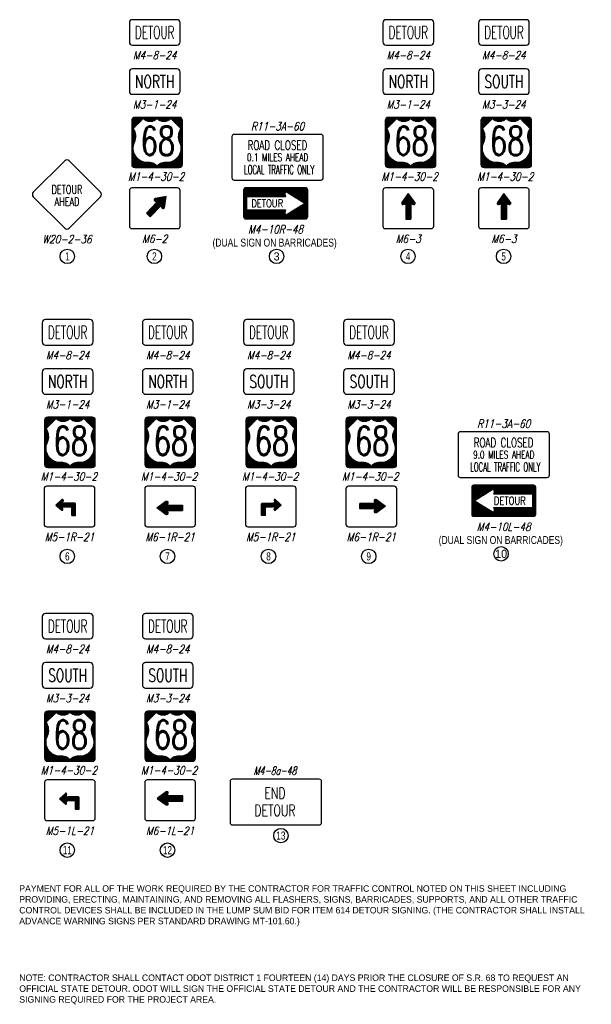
# Model space of a CAD drawing. Header units: feet. Extents: x 1267057 to 1687180, y 157668 to 661817.
# Tile 84 of 157: x 1401722 to 1441304, y 157668 to 225807. Entities that reach past the tile are written whole.
import ezdxf
from ezdxf.enums import TextEntityAlignment as Align

# ---------------------------------------------------------------- set-up
doc = ezdxf.new("R2010")
doc.units = ezdxf.units.FT
doc.header["$MEASUREMENT"] = 0
for name, color, linetype in [('SHEET', 4, 'Continuous'), ('SIGN', 9, 'Continuous'), ('text', 9, 'Continuous')]:
    doc.layers.add(name, color=color, linetype=linetype)
doc.styles.add('CODE', font='SIMPLEX', dxfattribs={"width": 0.8, "oblique": 15, "height": 0.16})
doc.styles.add('NUMERALS', font='SIMPLEX', dxfattribs={"width": 0.7, "height": 12})
doc.styles.add('S', font='SIMPLEX', dxfattribs={"width": 0.7})
doc.styles.add('S1', font='SIMPLEX', dxfattribs={"width": 0.775})
doc.styles.add('SIGN', font='SIMPLEX', dxfattribs={"width": 0.7})
doc.styles.get("Standard").update_dxf_attribs({"font": 'font31.shx'})

# ---------------------------------------------------------------- blocks, each defined once
blk = doc.blocks.new('OW127')
at = {"layer": 'SIGN'}
blk.add_lwpolyline([(0.663, 0.637, 0.414214), (0.663, 0.725), (0.044, 1.344, 0.414214), (-0.044, 1.344), (-0.663, 0.725, 0.414214), (-0.663, 0.637), (-0.044, 0.018, 0.414214), (0.044, 0.018)], format="xyb", close=True, dxfattribs=at)
at = {"layer": 'SIGN', "style": 'S', "width": 0.7}
for s, p in [('DETOUR', (0, 0.696)), ('AHEAD', (0, 0.458))]:
    blk.add_text(s, height=0.1667, dxfattribs=at).set_placement(p, align=Align.CENTER)
at = {"layer": 'SIGN', "style": 'CODE', "oblique": 15, "width": 0.8}
blk.add_attdef('CODENO', text='', height=0.16, dxfattribs=at).set_placement((0, -0.2), align=Align.MIDDLE)
blk = doc.blocks.new('*X18')
at = {"color": 0}
for p, q in [((1.42, 2.575), (1.923, 2.575)), ((1.434, 2.562), (1.923, 2.562)), ((1.437, 2.587), (1.923, 2.587)), ((1.451, 2.55), (1.923, 2.55)), ((1.454, 2.6), (1.923, 2.6)), ((1.469, 2.538), (1.923, 2.538)), ((1.471, 2.612), (1.923, 2.612)), ((1.486, 2.525), (1.923, 2.525)), ((1.488, 2.625), (1.923, 2.625)), ((1.506, 2.638), (1.627, 2.638)), ((1.523, 2.65), (1.63, 2.65)), ((1.54, 2.663), (1.633, 2.663)), ((1.557, 2.675), (1.635, 2.675)), ((1.575, 2.688), (1.636, 2.688)), ((1.592, 2.7), (1.63, 2.7)), ((1.503, 2.513), (1.627, 2.513)), ((1.52, 2.5), (1.629, 2.5)), ((1.538, 2.487), (1.632, 2.487)), ((1.555, 2.475), (1.635, 2.475)), ((1.572, 2.462), (1.637, 2.462)), ((1.589, 2.45), (1.632, 2.45))]:
    blk.add_line(p, q, dxfattribs=at)
blk = doc.blocks.new('*X13')
at = {"color": 0}
for p, q in [((2.375, 2.587), (3.625, 2.587)), ((2.375, 2.575), (3.625, 2.575)), ((2.375, 2.562), (3.625, 2.562)), ((2.375, 2.55), (3.625, 2.55)), ((2.375, 2.538), (3.625, 2.538)), ((2.375, 2.525), (2.767, 2.525)), ((2.378, 2.6), (3.622, 2.6)), ((2.385, 2.612), (3.615, 2.612)), ((2.808, 2.525), (3.625, 2.525)), ((2.375, 2.513), (2.747, 2.513)), ((2.375, 2.5), (2.727, 2.5)), ((2.375, 2.487), (2.707, 2.487)), ((2.375, 2.475), (2.687, 2.475)), ((2.375, 2.462), (2.667, 2.462)), ((2.375, 2.45), (2.647, 2.45)), ((2.375, 2.438), (2.627, 2.438)), ((2.375, 2.425), (2.607, 2.425)), ((2.375, 2.413), (2.587, 2.413)), ((2.375, 2.4), (2.567, 2.4)), ((2.375, 2.388), (2.547, 2.388)), ((2.375, 2.375), (2.527, 2.375)), ((2.375, 2.362), (2.507, 2.362)), ((2.375, 2.35), (2.487, 2.35)), ((2.375, 2.337), (2.467, 2.337)), ((2.807, 2.45), (3.625, 2.45)), ((2.811, 2.462), (3.625, 2.462)), ((2.814, 2.475), (3.625, 2.475)), ((2.818, 2.513), (3.625, 2.513)), ((2.818, 2.487), (3.625, 2.487)), ((2.82, 2.5), (3.625, 2.5)), ((3.573, 2.438), (3.625, 2.438)), ((3.573, 2.425), (3.625, 2.425)), ((3.573, 2.413), (3.625, 2.413)), ((3.573, 2.4), (3.625, 2.4)), ((3.573, 2.388), (3.625, 2.388)), ((3.573, 2.375), (3.625, 2.375)), ((3.573, 2.362), (3.625, 2.362)), ((3.573, 2.35), (3.625, 2.35)), ((3.573, 2.337), (3.625, 2.337)), ((2.375, 2.325), (2.447, 2.325)), ((2.375, 2.312), (2.427, 2.312)), ((2.375, 2.3), (2.447, 2.3)), ((2.375, 2.288), (2.467, 2.288)), ((2.375, 2.275), (2.487, 2.275)), ((2.375, 2.263), (2.507, 2.263)), ((2.375, 2.25), (2.527, 2.25)), ((2.375, 2.237), (2.547, 2.237)), ((2.375, 2.225), (2.567, 2.225)), ((2.375, 2.212), (2.587, 2.212)), ((2.375, 2.2), (2.607, 2.2)), ((2.375, 2.188), (2.627, 2.188)), ((2.375, 2.175), (2.647, 2.175)), ((2.375, 2.163), (2.667, 2.163)), ((2.375, 2.15), (2.687, 2.15)), ((2.375, 2.138), (2.707, 2.138)), ((2.807, 2.175), (3.625, 2.175)), ((2.811, 2.163), (3.625, 2.163)), ((2.814, 2.15), (3.625, 2.15)), ((2.818, 2.138), (3.625, 2.138)), ((3.573, 2.325), (3.625, 2.325)), ((3.573, 2.312), (3.625, 2.312)), ((3.573, 2.3), (3.625, 2.3)), ((3.573, 2.288), (3.625, 2.288)), ((3.573, 2.275), (3.625, 2.275)), ((3.573, 2.263), (3.625, 2.263)), ((3.573, 2.25), (3.625, 2.25)), ((3.573, 2.237), (3.625, 2.237)), ((3.573, 2.225), (3.625, 2.225)), ((3.573, 2.212), (3.625, 2.212)), ((3.573, 2.2), (3.625, 2.2)), ((3.573, 2.188), (3.625, 2.188)), ((2.375, 2.125), (2.727, 2.125)), ((2.375, 2.112), (2.747, 2.112)), ((2.375, 2.1), (2.767, 2.1)), ((2.375, 2.087), (3.625, 2.087)), ((2.375, 2.075), (3.625, 2.075)), ((2.375, 2.062), (3.625, 2.062)), ((2.375, 2.05), (3.625, 2.05)), ((2.375, 2.038), (3.625, 2.038)), ((2.378, 2.025), (3.622, 2.025)), ((2.385, 2.013), (3.615, 2.013)), ((2.808, 2.1), (3.625, 2.1)), ((2.818, 2.112), (3.625, 2.112)), ((2.82, 2.125), (3.625, 2.125))]:
    blk.add_line(p, q, dxfattribs=at)
blk = doc.blocks.new('OC14R')
at = {"layer": 'SIGN'}
for points in [[(-0.625, 0.039), (-0.625, 0.586, -0.414214), (-0.586, 0.625), (0.586, 0.625, -0.414214), (0.625, 0.586), (0.625, 0.039, -0.414214), (0.586, 0), (-0.586, 0, -0.414214)], [(0.195, 0.443), (-0.573, 0.443), (-0.573, 0.182), (0.195, 0.182), (0.181, 0.135, 0.691817), (0.23, 0.098), (0.573, 0.312), (0.23, 0.527, 0.691817), (0.181, 0.49)]]:
    blk.add_lwpolyline(points, format="xyb", close=True, dxfattribs=at)
at = {"layer": 'SIGN', "xscale": -1}
blk.add_blockref('*X13', (3, -2), dxfattribs=at)
at = {"layer": 'SIGN', "style": 'S1', "width": 0.775}
blk.add_text('DETOUR', height=0.1562, dxfattribs=at).set_placement((0.148, 0.234), align=Align.RIGHT)
at = {"layer": 'SIGN', "style": 'CODE', "oblique": 15, "width": 0.8}
blk.add_attdef('CODENO', text='', height=0.16, dxfattribs=at).set_placement((0, -0.2), align=Align.MIDDLE)
blk = doc.blocks.new('*X19')
at = {"color": 0}
for p, q in [((2.784, 2.6), (2.86, 2.6)), ((2.797, 2.612), (2.863, 2.612)), ((2.81, 2.625), (2.864, 2.625)), ((2.823, 2.638), (2.858, 2.638)), ((2.637, 2.45), (3.277, 2.45)), ((2.638, 2.462), (3.277, 2.462)), ((2.651, 2.475), (3.277, 2.475)), ((2.651, 2.438), (3.277, 2.438)), ((2.664, 2.487), (3.277, 2.487)), ((2.665, 2.425), (3.277, 2.425)), ((2.678, 2.5), (3.277, 2.5)), ((2.679, 2.413), (3.277, 2.413)), ((2.691, 2.513), (3.271, 2.513)), ((2.693, 2.4), (3.277, 2.4)), ((2.704, 2.525), (2.842, 2.525)), ((2.708, 2.388), (2.842, 2.388)), ((2.717, 2.538), (2.845, 2.538)), ((2.722, 2.375), (2.845, 2.375)), ((2.731, 2.55), (2.848, 2.55)), ((2.736, 2.362), (2.848, 2.362)), ((2.744, 2.562), (2.851, 2.562)), ((2.75, 2.35), (2.851, 2.35)), ((2.757, 2.575), (2.854, 2.575)), ((2.764, 2.337), (2.854, 2.337)), ((2.77, 2.587), (2.857, 2.587)), ((2.778, 2.325), (2.857, 2.325)), ((2.792, 2.312), (2.86, 2.312)), ((2.806, 2.3), (2.861, 2.3)), ((2.82, 2.288), (2.854, 2.288)), ((3.151, 2.388), (3.277, 2.388)), ((3.151, 2.375), (3.277, 2.375)), ((3.151, 2.362), (3.277, 2.362)), ((3.151, 2.35), (3.277, 2.35)), ((3.151, 2.337), (3.277, 2.337)), ((3.151, 2.325), (3.277, 2.325)), ((3.151, 2.312), (3.277, 2.312)), ((3.151, 2.3), (3.277, 2.3)), ((3.151, 2.288), (3.277, 2.288)), ((3.151, 2.275), (3.277, 2.275)), ((3.151, 2.263), (3.277, 2.263)), ((3.151, 2.25), (3.277, 2.25)), ((3.151, 2.237), (3.277, 2.237)), ((3.151, 2.225), (3.277, 2.225)), ((3.151, 2.212), (3.277, 2.212)), ((3.151, 2.2), (3.277, 2.2)), ((3.151, 2.188), (3.277, 2.188)), ((3.151, 2.175), (3.277, 2.175)), ((3.151, 2.163), (3.277, 2.163)), ((3.151, 2.15), (3.277, 2.15)), ((3.151, 2.138), (3.277, 2.138)), ((3.151, 2.125), (3.277, 2.125))]:
    blk.add_line(p, q, dxfattribs=at)
blk = doc.blocks.new('*X16')
at = {"color": 0}
for p, q in [((2.375, 2.587), (3.625, 2.587)), ((2.375, 2.575), (3.625, 2.575)), ((2.375, 2.562), (3.625, 2.562)), ((2.375, 2.55), (3.625, 2.55)), ((2.375, 2.538), (3.625, 2.538)), ((2.375, 2.525), (2.767, 2.525)), ((2.378, 2.6), (3.622, 2.6)), ((2.385, 2.612), (3.615, 2.612)), ((2.808, 2.525), (3.625, 2.525)), ((2.375, 2.513), (2.747, 2.513)), ((2.375, 2.5), (2.727, 2.5)), ((2.375, 2.487), (2.707, 2.487)), ((2.375, 2.475), (2.687, 2.475)), ((2.375, 2.462), (2.667, 2.462)), ((2.375, 2.45), (2.647, 2.45)), ((2.375, 2.438), (2.627, 2.438)), ((2.375, 2.425), (2.607, 2.425)), ((2.375, 2.413), (2.587, 2.413)), ((2.375, 2.4), (2.567, 2.4)), ((2.375, 2.388), (2.547, 2.388)), ((2.375, 2.375), (2.527, 2.375)), ((2.375, 2.362), (2.507, 2.362)), ((2.375, 2.35), (2.487, 2.35)), ((2.375, 2.337), (2.467, 2.337)), ((2.807, 2.45), (3.625, 2.45)), ((2.811, 2.462), (3.625, 2.462)), ((2.814, 2.475), (3.625, 2.475)), ((2.818, 2.513), (3.625, 2.513)), ((2.818, 2.487), (3.625, 2.487)), ((2.82, 2.5), (3.625, 2.5)), ((3.573, 2.438), (3.625, 2.438)), ((3.573, 2.425), (3.625, 2.425)), ((3.573, 2.413), (3.625, 2.413)), ((3.573, 2.4), (3.625, 2.4)), ((3.573, 2.388), (3.625, 2.388)), ((3.573, 2.375), (3.625, 2.375)), ((3.573, 2.362), (3.625, 2.362)), ((3.573, 2.35), (3.625, 2.35)), ((3.573, 2.337), (3.625, 2.337)), ((2.375, 2.325), (2.447, 2.325)), ((2.375, 2.312), (2.427, 2.312)), ((2.375, 2.3), (2.447, 2.3)), ((2.375, 2.288), (2.467, 2.288)), ((2.375, 2.275), (2.487, 2.275)), ((2.375, 2.263), (2.507, 2.263)), ((2.375, 2.25), (2.527, 2.25)), ((2.375, 2.237), (2.547, 2.237)), ((2.375, 2.225), (2.567, 2.225)), ((2.375, 2.212), (2.587, 2.212)), ((2.375, 2.2), (2.607, 2.2)), ((2.375, 2.188), (2.627, 2.188)), ((2.375, 2.175), (2.647, 2.175)), ((2.375, 2.163), (2.667, 2.163)), ((2.375, 2.15), (2.687, 2.15)), ((2.375, 2.138), (2.707, 2.138)), ((2.807, 2.175), (3.625, 2.175)), ((2.811, 2.163), (3.625, 2.163)), ((2.814, 2.15), (3.625, 2.15)), ((2.818, 2.138), (3.625, 2.138)), ((3.573, 2.325), (3.625, 2.325)), ((3.573, 2.312), (3.625, 2.312)), ((3.573, 2.3), (3.625, 2.3)), ((3.573, 2.288), (3.625, 2.288)), ((3.573, 2.275), (3.625, 2.275)), ((3.573, 2.263), (3.625, 2.263)), ((3.573, 2.25), (3.625, 2.25)), ((3.573, 2.237), (3.625, 2.237)), ((3.573, 2.225), (3.625, 2.225)), ((3.573, 2.212), (3.625, 2.212)), ((3.573, 2.2), (3.625, 2.2)), ((3.573, 2.188), (3.625, 2.188)), ((2.375, 2.125), (2.727, 2.125)), ((2.375, 2.112), (2.747, 2.112)), ((2.375, 2.1), (2.767, 2.1)), ((2.375, 2.087), (3.625, 2.087)), ((2.375, 2.075), (3.625, 2.075)), ((2.375, 2.062), (3.625, 2.062)), ((2.375, 2.05), (3.625, 2.05)), ((2.375, 2.038), (3.625, 2.038)), ((2.378, 2.025), (3.622, 2.025)), ((2.385, 2.013), (3.615, 2.013)), ((2.808, 2.1), (3.625, 2.1)), ((2.818, 2.112), (3.625, 2.112)), ((2.82, 2.125), (3.625, 2.125))]:
    blk.add_line(p, q, dxfattribs=at)

msp = doc.modelspace()

# ---------------------------------------------------------------- hatches: boundary and pattern name
at = {"layer": 'SIGN'}
h = msp.add_hatch(dxfattribs=at)
h.set_pattern_fill('ANSI31', color=256, scale=350, angle=135)
h.set_pattern_definition([(180, (18548.864, -81512.64), (-4e-15, -43.75), [])])
h.paths.add_polyline_path([(1412988, 218850, 0.414214), (1412769, 219070), (1409699, 219070, 0.414214), (1409480, 218850), (1409480, 215781, 0.414214), (1409699, 215562), (1412769, 215562, 0.414214), (1412988, 215781)])
h.paths.add_polyline_path([(1411919, 215945), (1411782, 215945, 0.236068), (1411234, 215671, 0.236068), (1410686, 215945), (1410549, 215945, -0.553205), (1409670, 217312, 0.270073), (1409590, 218275), (1410275, 218960, 0.408367), (1411234, 218960, 0.408367), (1412193, 218960), (1412879, 218275, 0.270073), (1412798, 217312, -0.553205)], flags=16)
h = msp.add_hatch(dxfattribs=at)
h.set_pattern_fill('ANSI31', color=256, scale=350, angle=135)
h.set_pattern_definition([(180, (36107.93, -81512.64), (-4e-15, -43.75), [])])
h.paths.add_polyline_path([(1430547, 218850, 0.414214), (1430328, 219070), (1427258, 219070, 0.414214), (1427039, 218850), (1427039, 215781, 0.414214), (1427258, 215562), (1430328, 215562, 0.414214), (1430547, 215781)])
h.paths.add_polyline_path([(1429478, 215945), (1429341, 215945, 0.236068), (1428793, 215671, 0.236068), (1428245, 215945), (1428108, 215945, -0.553205), (1427229, 217312, 0.270073), (1427149, 218275), (1427834, 218960, 0.408367), (1428793, 218960, 0.408367), (1429752, 218960), (1430438, 218275, 0.270073), (1430357, 217312, -0.553205)], flags=16)
h = msp.add_hatch(dxfattribs=at)
h.set_pattern_fill('ANSI31', color=256, scale=350, angle=135)
h.set_pattern_definition([(180, (42730.146, -81512.64), (-4e-15, -43.75), [])])
h.paths.add_polyline_path([(1437169, 218850, 0.414214), (1436950, 219070), (1433880, 219070, 0.414214), (1433661, 218850), (1433661, 215781, 0.414214), (1433880, 215562), (1436950, 215562, 0.414214), (1437169, 215781)])
h.paths.add_polyline_path([(1436101, 215945), (1435963, 215945, 0.236068), (1435415, 215671, 0.236068), (1434867, 215945), (1434730, 215945, -0.553205), (1433851, 217312, 0.270073), (1433771, 218275), (1434456, 218960, 0.408367), (1435415, 218960, 0.408367), (1436375, 218960), (1437060, 218275, 0.270073), (1436979, 217312, -0.553205)], flags=16)
h = msp.add_hatch(dxfattribs=at)
h.set_pattern_fill('ANSI31', color=256, scale=350, angle=135)
h.set_pattern_definition([(180, (12517.43, -102270.045), (-4e-15, -43.75), [])])
h.paths.add_polyline_path([(1406957, 198093, 0.414214), (1406737, 198312), (1403668, 198312, 0.414214), (1403448, 198093), (1403448, 195023, 0.414214), (1403668, 194804), (1406737, 194804, 0.414214), (1406957, 195023)])
h.paths.add_polyline_path([(1405888, 195188), (1405751, 195188, 0.236068), (1405203, 194914, 0.236068), (1404654, 195188), (1404517, 195188, -0.553205), (1403638, 196555, 0.270073), (1403558, 197517), (1404243, 198203, 0.408367), (1405203, 198203, 0.408367), (1406162, 198203), (1406847, 197517, 0.270073), (1406767, 196555, -0.553205)], flags=16)
h = msp.add_hatch(dxfattribs=at)
h.set_pattern_fill('ANSI31', color=256, scale=350, angle=135)
h.set_pattern_definition([(180, (19453.953, -102270.045), (-4e-15, -43.75), [])])
h.paths.add_polyline_path([(1413893, 198093, 0.414214), (1413674, 198312), (1410604, 198312, 0.414214), (1410385, 198093), (1410385, 195023, 0.414214), (1410604, 194804), (1413674, 194804, 0.414214), (1413893, 195023)])
h.paths.add_polyline_path([(1412824, 195188), (1412687, 195188, 0.236068), (1412139, 194914, 0.236068), (1411591, 195188), (1411454, 195188, -0.553205), (1410575, 196555, 0.270073), (1410495, 197517), (1411180, 198203, 0.408367), (1412139, 198203, 0.408367), (1413098, 198203), (1413784, 197517, 0.270073), (1413703, 196555, -0.553205)], flags=16)
h = msp.add_hatch(dxfattribs=at)
h.set_pattern_fill('ANSI31', color=256, scale=350, angle=135)
h.set_pattern_definition([(180, (26449.26, -102270.045), (-4e-15, -43.75), [])])
h.paths.add_polyline_path([(1420889, 198093, 0.414214), (1420669, 198312), (1417600, 198312, 0.414214), (1417380, 198093), (1417380, 195023, 0.414214), (1417600, 194804), (1420669, 194804, 0.414214), (1420889, 195023)])
h.paths.add_polyline_path([(1419820, 195188), (1419683, 195188, 0.236068), (1419134, 194914, 0.236068), (1418586, 195188), (1418449, 195188, -0.553205), (1417570, 196555, 0.270073), (1417490, 197517), (1418175, 198203, 0.408367), (1419134, 198203, 0.408367), (1420094, 198203), (1420779, 197517, 0.270073), (1420699, 196555, -0.553205)], flags=16)
h = msp.add_hatch(dxfattribs=at)
h.set_pattern_fill('ANSI31', color=256, scale=350, angle=135)
h.set_pattern_definition([(180, (33385.783, -102270.045), (-4e-15, -43.75), [])])
h.paths.add_polyline_path([(1427825, 198093, 0.414214), (1427606, 198312), (1424536, 198312, 0.414214), (1424317, 198093), (1424317, 195023, 0.414214), (1424536, 194804), (1427606, 194804, 0.414214), (1427825, 195023)])
h.paths.add_polyline_path([(1426756, 195188), (1426619, 195188, 0.236068), (1426071, 194914, 0.236068), (1425523, 195188), (1425386, 195188, -0.553205), (1424507, 196555, 0.270073), (1424426, 197517), (1425112, 198203, 0.408367), (1426071, 198203, 0.408367), (1427030, 198203), (1427715, 197517, 0.270073), (1427635, 196555, -0.553205)], flags=16)
h = msp.add_hatch(dxfattribs=at)
h.set_pattern_fill('ANSI31', color=256, scale=350, angle=135)
h.set_pattern_definition([(180, (12517.43, -122601.704), (-4e-15, -43.75), [])])
h.paths.add_polyline_path([(1406957, 177761, 0.414214), (1406737, 177981), (1403668, 177981, 0.414214), (1403448, 177761), (1403448, 174692, 0.414214), (1403668, 174472), (1406737, 174472, 0.414214), (1406957, 174692)])
h.paths.add_polyline_path([(1405888, 174856), (1405751, 174856, 0.236068), (1405203, 174582, 0.236068), (1404654, 174856), (1404517, 174856, -0.553205), (1403638, 176223, 0.270073), (1403558, 177186), (1404243, 177871, 0.408367), (1405203, 177871, 0.408367), (1406162, 177871), (1406847, 177186, 0.270073), (1406767, 176223, -0.553205)], flags=16)
h = msp.add_hatch(dxfattribs=at)
h.set_pattern_fill('ANSI31', color=256, scale=350, angle=135)
h.set_pattern_definition([(180, (19453.953, -122601.704), (-4e-15, -43.75), [])])
h.paths.add_polyline_path([(1413893, 177761, 0.414214), (1413674, 177981), (1410604, 177981, 0.414214), (1410385, 177761), (1410385, 174692, 0.414214), (1410604, 174472), (1413674, 174472, 0.414214), (1413893, 174692)])
h.paths.add_polyline_path([(1412824, 174856), (1412687, 174856, 0.236068), (1412139, 174582, 0.236068), (1411591, 174856), (1411454, 174856, -0.553205), (1410575, 176223, 0.270073), (1410495, 177186), (1411180, 177871, 0.408367), (1412139, 177871, 0.408367), (1413098, 177871), (1413784, 177186, 0.270073), (1413703, 176223, -0.553205)], flags=16)

# ---------------------------------------------------------------- linework, layer by layer
at = {"layer": 'SHEET'}
for centre in [(1405020, 209424), (1411051, 209424), (1419513, 209424), (1428610, 209424), (1435233, 209424), (1405020, 188666), (1411956, 188666), (1418952, 188666), (1425888, 188666), (1435057, 188842), (1419809, 169344), (1405020, 168335), (1411956, 168335)]:
    msp.add_circle(centre, 500, dxfattribs=at)
at = {"layer": 'SIGN'}
for p, q in [((1404233, 192214), (1404642, 192600)), ((1404236, 192216), (1404637, 191861)), ((1404725, 192552), (1404676, 192348)), ((1404676, 192348), (1404760, 192348)), ((1404760, 192348), (1404821, 192348)), ((1405551, 192348), (1404821, 192348)), ((1405593, 191504), (1405593, 192306)), ((1418468, 191504), (1418468, 192306)), ((1418510, 192348), (1419240, 192348)), ((1419301, 192348), (1419240, 192348)), ((1419385, 192348), (1419301, 192348)), ((1419337, 192552), (1419385, 192348)), ((1419829, 192214), (1419420, 192600)), ((1419826, 192216), (1419425, 191861)), ((1404676, 192085), (1404756, 192085)), ((1404718, 191910), (1404676, 192085)), ((1404756, 192085), (1404821, 192085)), ((1405308, 192085), (1404821, 192085)), ((1405329, 191504), (1405329, 192064)), ((1405329, 191504), (1405593, 191504)), ((1418732, 191504), (1418468, 191504)), ((1418732, 191504), (1418732, 192064)), ((1418753, 192085), (1419240, 192085)), ((1419305, 192085), (1419240, 192085)), ((1419385, 192085), (1419305, 192085)), ((1419343, 191910), (1419385, 192085)), ((1404479, 171882), (1404888, 172268)), ((1404482, 171885), (1404883, 171529)), ((1404971, 172220), (1404922, 172016)), ((1404922, 172016), (1405006, 172016)), ((1404922, 171753), (1405002, 171753)), ((1404965, 171578), (1404922, 171753)), ((1405002, 171753), (1405067, 171753)), ((1405006, 172016), (1405067, 172016)), ((1405797, 172016), (1405067, 172016)), ((1405555, 171753), (1405067, 171753)), ((1405576, 171172), (1405576, 171732)), ((1405839, 171172), (1405839, 171974)), ((1405576, 171172), (1405839, 171172))]:
    msp.add_line(p, q, dxfattribs=at)
for points in [[(1412830, 224269), (1412830, 225587, 0.414214), (1412611, 225807), (1409535, 225807, 0.414214), (1409315, 225587), (1409315, 224269, 0.414214), (1409535, 224049), (1412611, 224049, 0.414214)], [(1430390, 224269), (1430390, 225587, 0.414214), (1430170, 225807), (1427094, 225807, 0.414214), (1426874, 225587), (1426874, 224269, 0.414214), (1427094, 224049), (1430170, 224049, 0.414214)], [(1437012, 224269), (1437012, 225587, 0.414214), (1436792, 225807), (1433716, 225807, 0.414214), (1433496, 225587), (1433496, 224269, 0.414214), (1433716, 224049), (1436792, 224049, 0.414214)], [(1412830, 220863), (1412830, 222182, 0.414214), (1412611, 222401), (1409535, 222401, 0.414214), (1409315, 222182), (1409315, 220863, 0.414214), (1409535, 220643), (1412611, 220643, 0.414214)], [(1430390, 220863), (1430390, 222182, 0.414214), (1430170, 222401), (1427094, 222401, 0.414214), (1426874, 222182), (1426874, 220863, 0.414214), (1427094, 220643), (1430170, 220643, 0.414214)], [(1437012, 220863), (1437012, 222182, 0.414214), (1436792, 222401), (1433716, 222401, 0.414214), (1433496, 222182), (1433496, 220863, 0.414214), (1433716, 220643), (1436792, 220643, 0.414214)], [(1422746, 214867), (1422746, 217715, 0.414214), (1422588, 217873), (1416576, 217873, 0.414214), (1416418, 217715), (1416418, 214867, 0.414214), (1416576, 214709), (1422588, 214709, 0.414214)], [(1412830, 211525), (1412830, 213985, 0.414214), (1412655, 214161), (1409491, 214161, 0.414214), (1409315, 213985), (1409315, 211525, 0.414214), (1409491, 211349), (1412655, 211349, 0.414214)], [(1430390, 211525), (1430390, 213985, 0.414214), (1430214, 214161), (1427050, 214161, 0.414214), (1426874, 213985), (1426874, 211525, 0.414214), (1427050, 211349), (1430214, 211349, 0.414214)], [(1437012, 211525), (1437012, 213985, 0.414214), (1436836, 214161), (1433672, 214161, 0.414214), (1433496, 213985), (1433496, 211525, 0.414214), (1433672, 211349), (1436836, 211349, 0.414214)], [(1411491, 212923), (1411595, 212767, 0.691214), (1411755, 212804), (1411861, 213573), (1411097, 213435, 0.691214), (1411067, 213273), (1411227, 213177), (1410500, 212419), (1410764, 212165)], [(1428815, 213057), (1428997, 213016, 0.691214), (1429088, 213153), (1428632, 213782), (1428176, 213153, 0.691214), (1428266, 213016), (1428449, 213057), (1428449, 212007), (1428815, 212007)], [(1435437, 213057), (1435620, 213016, 0.691214), (1435710, 213153), (1435254, 213782), (1434798, 213153, 0.691214), (1434888, 213016), (1435071, 213057), (1435071, 212007), (1435437, 212007)], [(1406799, 203511), (1406799, 204830, 0.414214), (1406579, 205050), (1403503, 205050, 0.414214), (1403283, 204830), (1403283, 203511, 0.414214), (1403503, 203292), (1406579, 203292, 0.414214)], [(1413736, 203511), (1413736, 204830, 0.414214), (1413516, 205050), (1410440, 205050, 0.414214), (1410220, 204830), (1410220, 203511, 0.414214), (1410440, 203292), (1413516, 203292, 0.414214)], [(1420731, 203511), (1420731, 204830, 0.414214), (1420511, 205050), (1417435, 205050, 0.414214), (1417215, 204830), (1417215, 203511, 0.414214), (1417435, 203292), (1420511, 203292, 0.414214)], [(1427667, 203511), (1427667, 204830, 0.414214), (1427448, 205050), (1424372, 205050, 0.414214), (1424152, 204830), (1424152, 203511, 0.414214), (1424372, 203292), (1427448, 203292, 0.414214)], [(1406799, 200106), (1406799, 201424, 0.414214), (1406579, 201644), (1403503, 201644, 0.414214), (1403283, 201424), (1403283, 200106, 0.414214), (1403503, 199886), (1406579, 199886, 0.414214)], [(1413736, 200106), (1413736, 201424, 0.414214), (1413516, 201644), (1410440, 201644, 0.414214), (1410220, 201424), (1410220, 200106, 0.414214), (1410440, 199886), (1413516, 199886, 0.414214)], [(1420731, 200106), (1420731, 201424, 0.414214), (1420511, 201644), (1417435, 201644, 0.414214), (1417215, 201424), (1417215, 200106, 0.414214), (1417435, 199886), (1420511, 199886, 0.414214)], [(1427667, 200106), (1427667, 201424, 0.414214), (1427448, 201644), (1424372, 201644, 0.414214), (1424152, 201424), (1424152, 200106, 0.414214), (1424372, 199886), (1427448, 199886, 0.414214)], [(1438404, 194285), (1438404, 197133, 0.414214), (1438246, 197291), (1432234, 197291, 0.414214), (1432076, 197133), (1432076, 194285, 0.414214), (1432234, 194127), (1438246, 194127, 0.414214)], [(1406931, 190886), (1406931, 193347, 0.414214), (1406755, 193523), (1403591, 193523, 0.414214), (1403415, 193347), (1403415, 190886, 0.414214), (1403591, 190710), (1406755, 190710, 0.414214)], [(1413897, 190886), (1413897, 193347, 0.414214), (1413721, 193523), (1410557, 193523, 0.414214), (1410381, 193347), (1410381, 190886, 0.414214), (1410557, 190710), (1413721, 190710, 0.414214)], [(1420863, 190886), (1420863, 193347, 0.414214), (1420687, 193523), (1417523, 193523, 0.414214), (1417347, 193347), (1417347, 190886, 0.414214), (1417523, 190710), (1420687, 190710, 0.414214)], [(1427829, 190886), (1427829, 193347, 0.414214), (1427653, 193523), (1424489, 193523, 0.414214), (1424313, 193347), (1424313, 190886, 0.414214), (1424489, 190710), (1427653, 190710, 0.414214)], [(1433043, 191556), (1433043, 193478, -0.414214), (1433180, 193616), (1437300, 193616, -0.414214), (1437437, 193478), (1437437, 191556, -0.414214), (1437300, 191418), (1433180, 191418, -0.414214)], [(1434554, 192059), (1437254, 192059), (1437254, 192975), (1434554, 192975), (1434604, 193142, 0.691817), (1434433, 193272), (1433226, 192517), (1434433, 191762, 0.691817), (1434604, 191892)], [(1411946, 191838), (1411987, 191655, -0.691214), (1411850, 191565), (1411222, 192021), (1411850, 192477, -0.691214), (1411987, 192387), (1411946, 192204), (1412996, 192204), (1412996, 191838)], [(1426322, 192328), (1426282, 192511, -0.691214), (1426419, 192601), (1427047, 192145), (1426419, 191689, -0.691214), (1426282, 191779), (1426322, 191962), (1425272, 191962), (1425272, 192328)], [(1406799, 183180), (1406799, 184498, 0.414214), (1406579, 184718), (1403503, 184718, 0.414214), (1403283, 184498), (1403283, 183180, 0.414214), (1403503, 182960), (1406579, 182960, 0.414214)], [(1413736, 183180), (1413736, 184498, 0.414214), (1413516, 184718), (1410440, 184718, 0.414214), (1410220, 184498), (1410220, 183180, 0.414214), (1410440, 182960), (1413516, 182960, 0.414214)], [(1406799, 179774), (1406799, 181092, 0.414214), (1406579, 181312), (1403503, 181312, 0.414214), (1403283, 181092), (1403283, 179774, 0.414214), (1403503, 179554), (1406579, 179554, 0.414214)], [(1413736, 179774), (1413736, 181092, 0.414214), (1413516, 181312), (1410440, 181312, 0.414214), (1410220, 181092), (1410220, 179774, 0.414214), (1410440, 179554), (1413516, 179554, 0.414214)], [(1406960, 170555), (1406960, 173016, 0.414214), (1406785, 173191), (1403621, 173191, 0.414214), (1403445, 173016), (1403445, 170555, 0.414214), (1403621, 170379), (1406785, 170379, 0.414214)], [(1413897, 170555), (1413897, 173016, 0.414214), (1413721, 173191), (1410557, 173191, 0.414214), (1410381, 173016), (1410381, 170555, 0.414214), (1410557, 170379), (1413721, 170379, 0.414214)], [(1422624, 170240), (1422624, 173088, 0.414214), (1422466, 173246), (1416454, 173246, 0.414214), (1416296, 173088), (1416296, 170240, 0.414214), (1416454, 170082), (1422466, 170082, 0.414214)], [(1411967, 172104), (1412008, 172286, 0.691214), (1411870, 172377), (1411242, 171921), (1411870, 171465, 0.691214), (1412008, 171555), (1411967, 171737), (1413017, 171737), (1413017, 172104)]]:
    msp.add_lwpolyline(points, format="xyb", close=True, dxfattribs=at)
at = {"layer": 'SIGN', "color": 7, "linetype": 'Continuous', "lineweight": 13, "flags": 128}
for points in [[(1412769, 219070), (1409699, 219070, 0.414214), (1409480, 218850), (1409480, 215781, 0.414214), (1409699, 215562), (1412769, 215562, 0.414214), (1412988, 215781), (1412988, 218850, 0.414214), (1412769, 219070)], [(1410275, 218960), (1409590, 218275, -0.270073), (1409670, 217312, 0.553205), (1410549, 215945), (1410686, 215945, -0.236068), (1411234, 215671, -0.236068), (1411782, 215945), (1411919, 215945, 0.553205), (1412798, 217312, -0.270073), (1412879, 218275), (1412193, 218960, -0.408367), (1411234, 218960, -0.408367), (1410275, 218960)], [(1430328, 219070), (1427258, 219070, 0.414214), (1427039, 218850), (1427039, 215781, 0.414214), (1427258, 215562), (1430328, 215562, 0.414214), (1430547, 215781), (1430547, 218850, 0.414214), (1430328, 219070)], [(1427834, 218960), (1427149, 218275, -0.270073), (1427229, 217312, 0.553205), (1428108, 215945), (1428245, 215945, -0.236068), (1428793, 215671, -0.236068), (1429341, 215945), (1429478, 215945, 0.553205), (1430357, 217312, -0.270073), (1430438, 218275), (1429752, 218960, -0.408367), (1428793, 218960, -0.408367), (1427834, 218960)], [(1436950, 219070), (1433880, 219070, 0.414214), (1433661, 218850), (1433661, 215781, 0.414214), (1433880, 215562), (1436950, 215562, 0.414214), (1437169, 215781), (1437169, 218850, 0.414214), (1436950, 219070)], [(1434456, 218960), (1433771, 218275, -0.270073), (1433851, 217312, 0.553205), (1434730, 215945), (1434867, 215945, -0.236068), (1435415, 215671, -0.236068), (1435963, 215945), (1436101, 215945, 0.553205), (1436979, 217312, -0.270073), (1437060, 218275), (1436375, 218960, -0.408367), (1435415, 218960, -0.408367), (1434456, 218960)], [(1406737, 198312), (1403668, 198312, 0.414214), (1403448, 198093), (1403448, 195023, 0.414214), (1403668, 194804), (1406737, 194804, 0.414214), (1406957, 195023), (1406957, 198093, 0.414214), (1406737, 198312)], [(1413674, 198312), (1410604, 198312, 0.414214), (1410385, 198093), (1410385, 195023, 0.414214), (1410604, 194804), (1413674, 194804, 0.414214), (1413893, 195023), (1413893, 198093, 0.414214), (1413674, 198312)], [(1420669, 198312), (1417600, 198312, 0.414214), (1417380, 198093), (1417380, 195023, 0.414214), (1417600, 194804), (1420669, 194804, 0.414214), (1420889, 195023), (1420889, 198093, 0.414214), (1420669, 198312)], [(1427606, 198312), (1424536, 198312, 0.414214), (1424317, 198093), (1424317, 195023, 0.414214), (1424536, 194804), (1427606, 194804, 0.414214), (1427825, 195023), (1427825, 198093, 0.414214), (1427606, 198312)], [(1404243, 198203), (1403558, 197517, -0.270073), (1403638, 196555, 0.553205), (1404517, 195188), (1404654, 195188, -0.236068), (1405203, 194914, -0.236068), (1405751, 195188), (1405888, 195188, 0.553205), (1406767, 196555, -0.270073), (1406847, 197517), (1406162, 198203, -0.408367), (1405203, 198203, -0.408367), (1404243, 198203)], [(1411180, 198203), (1410495, 197517, -0.270073), (1410575, 196555, 0.553205), (1411454, 195188), (1411591, 195188, -0.236068), (1412139, 194914, -0.236068), (1412687, 195188), (1412824, 195188, 0.553205), (1413703, 196555, -0.270073), (1413784, 197517), (1413098, 198203, -0.408367), (1412139, 198203, -0.408367), (1411180, 198203)], [(1418175, 198203), (1417490, 197517, -0.270073), (1417570, 196555, 0.553205), (1418449, 195188), (1418586, 195188, -0.236068), (1419134, 194914, -0.236068), (1419683, 195188), (1419820, 195188, 0.553205), (1420699, 196555, -0.270073), (1420779, 197517), (1420094, 198203, -0.408367), (1419134, 198203, -0.408367), (1418175, 198203)], [(1425112, 198203), (1424426, 197517, -0.270073), (1424507, 196555, 0.553205), (1425386, 195188), (1425523, 195188, -0.236068), (1426071, 194914, -0.236068), (1426619, 195188), (1426756, 195188, 0.553205), (1427635, 196555, -0.270073), (1427715, 197517), (1427030, 198203, -0.408367), (1426071, 198203, -0.408367), (1425112, 198203)], [(1406737, 177981), (1403668, 177981, 0.414214), (1403448, 177761), (1403448, 174692, 0.414214), (1403668, 174472), (1406737, 174472, 0.414214), (1406957, 174692), (1406957, 177761, 0.414214), (1406737, 177981)], [(1404243, 177871), (1403558, 177186, -0.270073), (1403638, 176223, 0.553205), (1404517, 174856), (1404654, 174856, -0.236068), (1405203, 174582, -0.236068), (1405751, 174856), (1405888, 174856, 0.553205), (1406767, 176223, -0.270073), (1406847, 177186), (1406162, 177871, -0.408367), (1405203, 177871, -0.408367), (1404243, 177871)], [(1413674, 177981), (1410604, 177981, 0.414214), (1410385, 177761), (1410385, 174692, 0.414214), (1410604, 174472), (1413674, 174472, 0.414214), (1413893, 174692), (1413893, 177761, 0.414214), (1413674, 177981)], [(1411180, 177871), (1410495, 177186, -0.270073), (1410575, 176223, 0.553205), (1411454, 174856), (1411591, 174856, -0.236068), (1412139, 174582, -0.236068), (1412687, 174856), (1412824, 174856, 0.553205), (1413703, 176223, -0.270073), (1413784, 177186), (1413098, 177871, -0.408367), (1412139, 177871, -0.408367), (1411180, 177871)]]:
    msp.add_lwpolyline(points, format="xyb", close=True, dxfattribs=at)
at = {"layer": 'SIGN'}
for centre, radius, start, end in [((1404676, 192563), 50, 346.53071, 133.355), ((1405551, 192306), 42, 0, 90), ((1418510, 192306), 42, 90, 180), ((1419385, 192563), 50, 46.645, 193.46929), ((1404670, 191898), 50, 228.43682, 13.65723), ((1405308, 192064), 21, 0, 90), ((1418753, 192064), 21, 90, 180), ((1419391, 191898), 50, 166.34277, 311.56318), ((1404922, 172232), 50, 346.53071, 133.355), ((1405555, 171732), 21, 0, 90), ((1405797, 171974), 42, 0, 90), ((1404916, 171567), 50, 228.43682, 13.65723)]:
    msp.add_arc(centre, radius, start, end, dxfattribs=at)

# ---------------------------------------------------------------- block references
at = {"layer": 'SHEET', "xscale": 3515.625, "yscale": 3515.625, "zscale": 3515.625}
for name, p, values in [('OW127', (1404997, 211315), {'CODENO': 'W20-2-36'}), ('OC14R', (1419446, 212000), {'CODENO': 'M4-10R-48'})]:
    msp.add_blockref(name, p, dxfattribs=at).add_auto_attribs(values)
at = {"layer": 'SIGN', "yscale": 3515.625, "zscale": 3515.625}
for name, p, xscale, rotation in [('*X18', (1408783, 223436), 3515.625, 226.1877977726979), ('*X18', (1419582, 218768), 3515.625, 269.9999999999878), ('*X18', (1426205, 218768), 3515.625, 269.9999999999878), ('*X16', (1424693, 200647), -3515.625, 180), ('*X18', (1406236, 201070), -3515.625, 180)]:
    msp.add_blockref(name, p, dxfattribs=dict(at, xscale=xscale, rotation=rotation))
at = {"layer": 'SIGN'}
for name, p, xscale, yscale, zscale in [('*X19', (1398711, 187059), 2100, 2100, 2100), ('*X19', (1425350, 187059), -2100, 2100, 2100), ('*X18', (1432033, 183096), -3515.625, 3515.625, 3515.625), ('*X19', (1398958, 166728), 2100, 2100, 2100), ('*X18', (1406256, 162871), 3515.625, 3515.625, 3515.625)]:
    msp.add_blockref(name, p, dxfattribs=dict(at, xscale=xscale, yscale=yscale, zscale=zscale))

# ---------------------------------------------------------------- texts
at = {"layer": 'SHEET', "width": 0.75}
for s, height, p in [('1', 562, (1405020, 209424)), ('2', 562, (1411051, 209424)), ('4', 562, (1428610, 209424)), ('5', 562, (1435233, 209424)), ('6', 562, (1405020, 188666)), ('7', 562, (1411956, 188666)), ('8', 562, (1418952, 188666)), ('9', 562, (1425888, 188666)), ('13', 562.5, (1419809, 169344)), ('11', 562.5, (1405020, 168335)), ('12', 562.5, (1411956, 168335))]:
    msp.add_text(s, height=height, dxfattribs=at).set_placement(p, align=Align.MIDDLE_CENTER)
at = {"layer": 'SHEET'}
for s, height, p in [('3', 562, (1419513, 209424)), ('10', 562.5, (1435057, 188842))]:
    msp.add_text(s, height=height, dxfattribs=at).set_placement(p, align=Align.MIDDLE_CENTER)
at = {"layer": 'SIGN', "style": 'SIGN'}
for s, height, width, p in [('DETOUR', 878.9, 0.6, (1411073, 224489)), ('DETOUR', 878.9, 0.6, (1428632, 224489)), ('DETOUR', 878.9, 0.6, (1435254, 224489)), ('NORTH', 878.9, 0.7, (1411073, 221083)), ('NORTH', 878.9, 0.7, (1428632, 221083)), ('SOUTH', 878.9, 0.7, (1435254, 221083)), ('ROAD CLOSED', 632.81, 0.7, (1419572, 216808)), ('0.1 MILES AHEAD', 527.34, 0.7, (1419582, 216019)), ('LOCAL TRAFFIC ONLY', 632.81, 0.55, (1419690, 215117)), ('DETOUR', 878.9, 0.6, (1405041, 203731)), ('DETOUR', 878.9, 0.6, (1411978, 203731)), ('DETOUR', 878.9, 0.6, (1418973, 203731)), ('DETOUR', 878.9, 0.6, (1425910, 203731)), ('NORTH', 878.9, 0.7, (1405041, 200326)), ('NORTH', 878.9, 0.7, (1411978, 200326)), ('SOUTH', 878.9, 0.7, (1418973, 200326)), ('SOUTH', 878.9, 0.7, (1425910, 200326)), ('ROAD CLOSED', 632.81, 0.7, (1435230, 196226)), ('9.0 MILES AHEAD', 527.34, 0.7, (1435240, 195437)), ('LOCAL TRAFFIC ONLY', 632.81, 0.55, (1435349, 194536)), ('DETOUR', 878.9, 0.6, (1405041, 183399)), ('DETOUR', 878.9, 0.6, (1411978, 183399)), ('SOUTH', 878.9, 0.7, (1405041, 179994)), ('SOUTH', 878.9, 0.7, (1411978, 179994)), ('END', 783.1, 0.7, (1419402, 171889)), ('DETOUR', 783.1, 0.7, (1419402, 170693))]:
    msp.add_text(s, height=height, dxfattribs=dict(at, width=width)).set_placement(p, align=Align.CENTER)
at = {"layer": 'SIGN', "width": 0.8}
for p in [(1415078, 210106), (1430736, 189524)]:
    msp.add_text('(DUAL SIGN ON BARRICADES)', height=550, dxfattribs=at).set_placement(p)
at = {"layer": 'SIGN', "style": 'S1', "width": 0.775}
msp.add_text('DETOUR', height=549.3, dxfattribs=at).set_placement((1436765, 192242), align=Align.RIGHT)
at = {"layer": 'SIGN', "style": 'SIGN', "oblique": 15, "width": 0.7}
msp.add_text('M4-8a-48', height=562.5, dxfattribs=at).set_placement((1419402, 173553), align=Align.CENTER)
at = {"layer": 'SIGN', "style": 'CODE', "oblique": 15, "width": 0.8}
for tag, text, p in [('M4-8-24', 'OM-23-24', (1411073, 223346)), ('M4-8-24', 'OM-23-24', (1428632, 223346)), ('M4-8-24', 'OM-23-24', (1435254, 223346)), ('M3-1-24', 'M-39-24', (1411073, 219940)), ('M3-1-24', 'M-39-24', (1428632, 219940)), ('M3-3-24', 'M-39-24', (1435254, 219940)), ('R11-3A-60', 'R-76C-60', (1419582, 218428)), ('M1-4-30-2', 'M-1-5', (1411165, 214946)), ('M1-4-30-2', 'M-1-5', (1428724, 214946)), ('M1-4-30-2', 'M-1-5', (1435346, 214946)), ('M6-2', 'OC-29-30', (1411073, 210646)), ('M6-3', 'OC-29-30', (1428632, 210646)), ('M6-3', 'OC-29-30', (1435254, 210646)), ('M4-8-24', 'OM-23-24', (1405041, 202589)), ('M4-8-24', 'OM-23-24', (1411978, 202589)), ('M4-8-24', 'OM-23-24', (1418973, 202589)), ('M4-8-24', 'OM-23-24', (1425910, 202589)), ('M3-1-24', 'M-39-24', (1405041, 199183)), ('M3-1-24', 'M-39-24', (1411978, 199183)), ('M3-3-24', 'M-39-24', (1418973, 199183)), ('M3-3-24', 'M-39-24', (1425910, 199183)), ('R11-3A-60', 'R-76C-60', (1435240, 197847)), ('M1-4-30-2', 'M-1-5', (1405133, 194189)), ('M1-4-30-2', 'M-1-5', (1412070, 194189)), ('M1-4-30-2', 'M-1-5', (1419065, 194189)), ('M1-4-30-2', 'M-1-5', (1426002, 194189)), ('M4-10L-48', 'OC-14R-48', (1435240, 190715)), ('M5-1R-21', 'OC-29-30', (1405173, 190007)), ('M6-1R-21', 'OC-29R-30', (1412139, 190007)), ('M5-1R-21', 'OC-29-30', (1419105, 190007)), ('M6-1R-21', 'OC-29R-30', (1426071, 190007)), ('M4-8-24', 'OM-23-24', (1405041, 182257)), ('M4-8-24', 'OM-23-24', (1411978, 182257)), ('M3-3-24', 'M-39-24', (1405041, 178851)), ('M3-3-24', 'M-39-24', (1411978, 178851)), ('M1-4-30-2', 'M-1-5', (1405133, 173857)), ('M1-4-30-2', 'M-1-5', (1412070, 173857)), ('M5-1L-21', 'OC-29-30', (1405203, 169676)), ('M6-1L-21', 'OC-29-30', (1412139, 169676))]:
    msp.add_attdef(tag, text=text, height=562.5, dxfattribs=at).set_placement(p, align=Align.MIDDLE)
at = {"layer": 'SIGN', "style": 'NUMERALS', "width": 0.7}
for p in [(1411292, 216433), (1428851, 216433), (1435473, 216433), (1405260, 195676), (1412197, 195676), (1419192, 195676), (1426129, 195676), (1405260, 175344), (1412197, 175344)]:
    msp.add_attdef('68', text='315', height=1977.5, dxfattribs=at).set_placement(p, align=Align.CENTER)
at = {"layer": 'text', "char_height": 450, "width": 39687.12, "attachment_point": 1}
for s, insert in [('\\P\\PPAYMENT FOR ALL OF THE WORK REQUIRED BY THE CONTRACTOR FOR TRAFFIC CONTROL NOTED ON THIS SHEET INCLUDING PROVIDING, ERECTING, MAINTAINING, AND REMOVING ALL FLASHERS, SIGNS, BARRICADES, SUPPORTS, AND ALL OTHER TRAFFIC CONTROL DEVICES SHALL BE INCLUDED IN THE LUMP SUM BID FOR ITEM 614 DETOUR SIGNING. (THE CONTRACTOR SHALL INSTALL ADVANCE WARNING SIGNS PER STANDARD DRAWING MT-101.60.)', (1401692, 167406)), ('NOTE: CONTRACTOR SHALL CONTACT ODOT DISTRICT 1 FOURTEEN (14) DAYS PRIOR THE CLOSURE OF S.R. 68 TO REQUEST AN OFFICIAL STATE DETOUR. ODOT WILL SIGN THE OFFICIAL STATE DETOUR AND THE CONTRACTOR WILL BE RESPONSIBLE FOR ANY SIGNING REQUIRED FOR THE PROJECT AREA. ', (1401692, 159731))]:
    msp.add_mtext(s, dxfattribs=dict(at, insert=insert))

doc.saveas('drawing.dxf')
